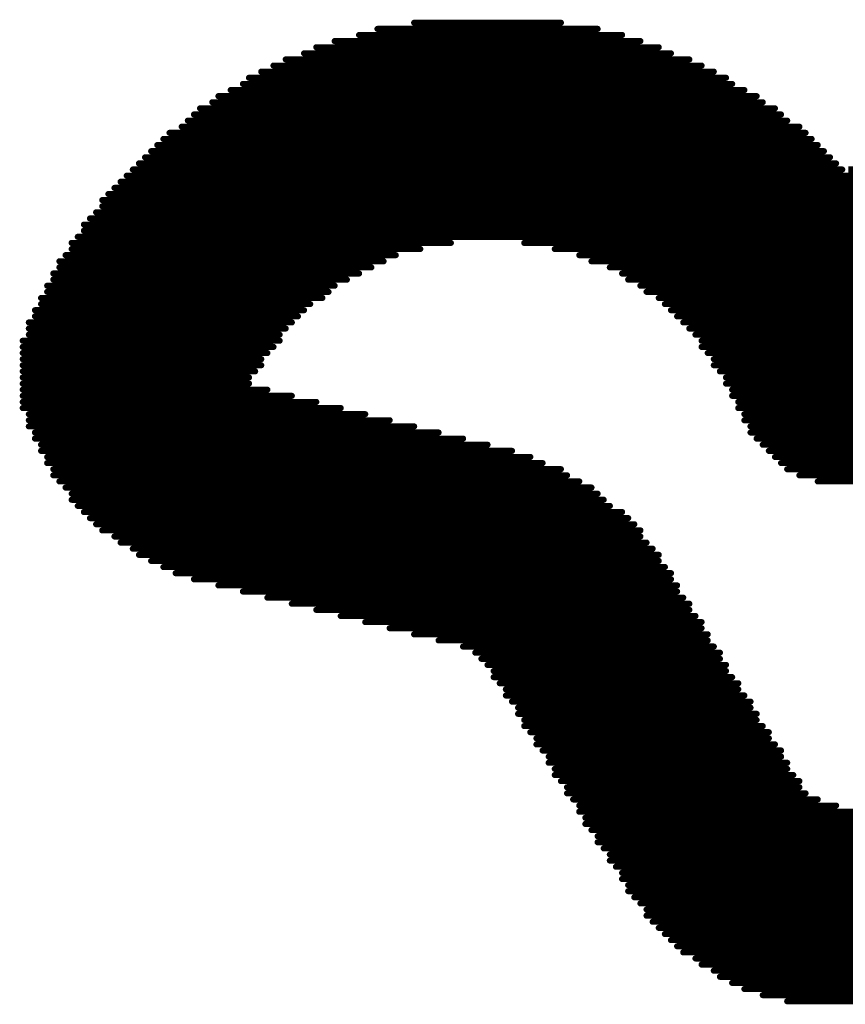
# Model space of a CAD drawing. Header units: millimetres. Extents: x -47 to 199, y -56 to 203.
# Tile 29 of 157: x 144.09 to 147.01, y -51.92 to -48.44. Entities that reach past the tile are written whole.
import ezdxf

# ---------------------------------------------------------------- set-up
doc = ezdxf.new("R2010")
doc.units = ezdxf.units.MM
doc.header["$LTSCALE"] = 1.21
doc.header["$MEASUREMENT"] = 0
doc.layers.get('0').update_dxf_attribs({"linetype": 'CONTINUOUS'})
doc.layers.add('TopOverlay', color=2, linetype='CONTINUOUS')

# ---------------------------------------------------------------- blocks, each defined once
blk = doc.blocks.new('LOGO_XH_300MIL_47')
at = {"layer": 'TopOverlay', "const_width": 0.001}
for points in [[(-0.071, 0.05184), (-0.047, 0.05184)], [(-0.08, 0.04984), (-0.037, 0.04984)], [(-0.077, 0.05084), (-0.041, 0.05084)], [(-0.087, 0.04784), (-0.031, 0.04784)], [(-0.084, 0.04884), (-0.034, 0.04884)], [(-0.089, 0.04684), (-0.029, 0.04684)], [(-0.094, 0.04484), (-0.024, 0.04484)], [(-0.092, 0.04584), (-0.026, 0.04584)], [(-0.096, 0.04384), (-0.022, 0.04384)], [(-0.099, 0.04184), (-0.019, 0.04184)], [(-0.098, 0.04284), (-0.02, 0.04284)], [(-0.103, 0.03984), (-0.015, 0.03984)], [(-0.101, 0.04084), (-0.017, 0.04084)], [(-0.104, 0.03884), (-0.014, 0.03884)], [(-0.107, 0.03684), (-0.011, 0.03684)], [(-0.106, 0.03784), (-0.012, 0.03784)], [(-0.108, 0.03584), (-0.01, 0.03584)], [(-0.111, 0.03384), (-0.007, 0.03384)], [(-0.109, 0.03484), (-0.008, 0.03484)], [(-0.113, 0.03184), (-0.005, 0.03184)], [(-0.112, 0.03284), (-0.006, 0.03284)], [(-0.114, 0.03084), (-0.004, 0.03084)], [(-0.116, 0.02884), (-0.002, 0.02884)], [(-0.115, 0.02984), (-0.003, 0.02984)], [(-0.117, 0.02784), (-0.001, 0.02784)], [(0, 0.02784), (0.116, 0.02784)], [(-0.119, 0.02584), (0.118, 0.02584)], [(-0.118, 0.02684), (0.117, 0.02684)], [(-0.121, 0.02384), (0.12, 0.02384)], [(-0.12, 0.02484), (0.119, 0.02484)], [(-0.122, 0.02284), (0.12, 0.02284)], [(-0.123, 0.02084), (0.122, 0.02084)], [(-0.122, 0.02184), (0.121, 0.02184)], [(-0.125, 0.01884), (0.124, 0.01884)], [(-0.124, 0.01984), (0.123, 0.01984)], [(-0.125, 0.01784), (0.124, 0.01784)], [(-0.127, 0.01584), (-0.065, 0.01584)], [(-0.126, 0.01684), (0.125, 0.01684)], [(-0.053, 0.01584), (0.052, 0.01584)], [(-0.127, 0.01484), (-0.07, 0.01484)], [(-0.048, 0.01484), (0.047, 0.01484)], [(-0.129, 0.01284), (-0.076, 0.01284)], [(-0.128, 0.01384), (-0.074, 0.01384)], [(-0.044, 0.01384), (0.043, 0.01384)], [(-0.042, 0.01284), (0.04, 0.01284)], [(-0.13, 0.01084), (-0.08, 0.01084)], [(-0.129, 0.01184), (-0.078, 0.01184)], [(-0.039, 0.01184), (0.038, 0.01184)], [(-0.037, 0.01084), (0.036, 0.01084)], [(-0.13, 0.00984), (-0.082, 0.00984)], [(-0.036, 0.00984), (0.035, 0.00984)], [(-0.131, 0.00884), (-0.084, 0.00884)], [(-0.131, 0.00784), (-0.085, 0.00784)], [(-0.034, 0.00884), (0.033, 0.00884)], [(-0.033, 0.00784), (0.032, 0.00784)], [(-0.132, 0.00684), (-0.086, 0.00684)], [(-0.031, 0.00684), (0.03, 0.00684)], [(-0.133, 0.00484), (-0.089, 0.00484)], [(-0.132, 0.00584), (-0.088, 0.00584)], [(-0.03, 0.00584), (0.029, 0.00584)], [(-0.029, 0.00484), (0.028, 0.00484)], [(-0.134, 0.00284), (-0.091, 0.00284)], [(-0.133, 0.00384), (-0.09, 0.00384)], [(-0.028, 0.00384), (0.027, 0.00384)], [(-0.027, 0.00284), (0.026, 0.00284)], [(-0.134, 0.00184), (-0.092, 0.00184)], [(-0.026, 0.00184), (0.025, 0.00184)], [(-0.135, -0.00016), (-0.093, -0.00016)], [(-0.134, 0.00084), (-0.093, 0.00084)], [(-0.025, 0.00084), (0.024, 0.00084)], [(-0.024, -0.00016), (0.023, -0.00016)], [(-0.135, -0.00116), (-0.094, -0.00116)], [(-0.024, -0.00116), (0.022, -0.00116)], [(-0.135, -0.00216), (-0.095, -0.00216)], [(-0.135, -0.00316), (-0.096, -0.00316)], [(-0.023, -0.00216), (0.022, -0.00216)], [(-0.022, -0.00316), (0.021, -0.00316)], [(-0.135, -0.00416), (-0.096, -0.00416)], [(-0.135, -0.00516), (-0.097, -0.00516)], [(-0.022, -0.00416), (0.02, -0.00416)], [(-0.021, -0.00516), (0.02, -0.00516)], [(-0.135, -0.00616), (-0.098, -0.00616)], [(-0.02, -0.00616), (0.019, -0.00616)], [(-0.135, -0.00716), (-0.098, -0.00716)], [(-0.135, -0.00816), (-0.095, -0.00816)], [(-0.02, -0.00716), (0.019, -0.00716)], [(-0.019, -0.00816), (0.018, -0.00816)], [(-0.135, -0.00916), (-0.091, -0.00916)], [(-0.135, -0.01016), (-0.087, -0.01016)], [(-0.019, -0.00916), (0.018, -0.00916)], [(-0.018, -0.01016), (0.017, -0.01016)], [(-0.135, -0.01116), (-0.083, -0.01116)], [(-0.018, -0.01116), (0.017, -0.01116)], [(-0.134, -0.01216), (-0.079, -0.01216)], [(-0.134, -0.01316), (-0.075, -0.01316)], [(-0.017, -0.01216), (0.016, -0.01216)], [(-0.017, -0.01316), (0.016, -0.01316)], [(-0.134, -0.01416), (-0.071, -0.01416)], [(-0.016, -0.01416), (0.015, -0.01416)], [(-0.133, -0.01516), (-0.067, -0.01516)], [(-0.133, -0.01616), (-0.063, -0.01616)], [(-0.016, -0.01516), (0.015, -0.01516)], [(-0.015, -0.01616), (0.014, -0.01616)], [(-0.132, -0.01716), (-0.059, -0.01716)], [(-0.132, -0.01816), (-0.055, -0.01816)], [(-0.014, -0.01716), (0.013, -0.01716)], [(-0.013, -0.01816), (0.012, -0.01816)], [(-0.131, -0.01916), (-0.052, -0.01916)], [(-0.012, -0.01916), (0.011, -0.01916)], [(-0.131, -0.02016), (-0.05, -0.02016)], [(-0.13, -0.02116), (-0.047, -0.02116)], [(-0.011, -0.02016), (0.01, -0.02016)], [(-0.01, -0.02116), (0.008, -0.02116)], [(-0.13, -0.02216), (-0.046, -0.02216)], [(-0.008, -0.02216), (0.007, -0.02216)], [(-0.129, -0.02316), (-0.044, -0.02316)], [(-0.128, -0.02416), (-0.042, -0.02416)], [(-0.005, -0.02316), (0.004, -0.02316)], [(-0.127, -0.02516), (-0.041, -0.02516)], [(-0.127, -0.02616), (-0.04, -0.02616)], [(-0.126, -0.02716), (-0.039, -0.02716)], [(-0.125, -0.02816), (-0.037, -0.02816)], [(-0.124, -0.02916), (-0.036, -0.02916)], [(-0.123, -0.03016), (-0.035, -0.03016)], [(-0.122, -0.03116), (-0.034, -0.03116)], [(-0.12, -0.03216), (-0.034, -0.03216)], [(-0.119, -0.03316), (-0.033, -0.03316)], [(-0.117, -0.03416), (-0.032, -0.03416)], [(-0.116, -0.03516), (-0.031, -0.03516)], [(-0.114, -0.03616), (-0.031, -0.03616)], [(-0.112, -0.03716), (-0.03, -0.03716)], [(-0.11, -0.03816), (-0.029, -0.03816)], [(-0.107, -0.03916), (-0.029, -0.03916)], [(-0.103, -0.04016), (-0.028, -0.04016)], [(-0.099, -0.04116), (-0.028, -0.04116)], [(-0.095, -0.04216), (-0.027, -0.04216)], [(-0.091, -0.04316), (-0.026, -0.04316)], [(-0.087, -0.04416), (-0.026, -0.04416)], [(-0.083, -0.04516), (-0.025, -0.04516)], [(-0.079, -0.04616), (-0.024, -0.04616)], [(-0.075, -0.04716), (-0.024, -0.04716)], [(-0.071, -0.04816), (-0.023, -0.04816)], [(-0.067, -0.04916), (-0.023, -0.04916)], [(-0.063, -0.05016), (-0.022, -0.05016)], [(-0.061, -0.05116), (-0.021, -0.05116)], [(-0.06, -0.05216), (-0.021, -0.05216)], [(-0.059, -0.05316), (-0.02, -0.05316)], [(-0.058, -0.05416), (-0.02, -0.05416)], [(-0.058, -0.05516), (-0.019, -0.05516)], [(-0.057, -0.05616), (-0.018, -0.05616)], [(-0.056, -0.05716), (-0.018, -0.05716)], [(-0.056, -0.05816), (-0.017, -0.05816)], [(-0.055, -0.05916), (-0.016, -0.05916)], [(-0.054, -0.06016), (-0.016, -0.06016)], [(-0.054, -0.06116), (-0.015, -0.06116)], [(-0.053, -0.06216), (-0.015, -0.06216)], [(-0.053, -0.06316), (-0.014, -0.06316)], [(-0.052, -0.06416), (-0.013, -0.06416)], [(-0.051, -0.06516), (-0.013, -0.06516)], [(-0.051, -0.06616), (-0.012, -0.06616)], [(-0.05, -0.06716), (-0.011, -0.06716)], [(-0.049, -0.06816), (-0.011, -0.06816)], [(-0.049, -0.06916), (-0.01, -0.06916)], [(-0.048, -0.07016), (-0.01, -0.07016)], [(-0.048, -0.07116), (-0.009, -0.07116)], [(-0.047, -0.07216), (-0.008, -0.07216)], [(-0.046, -0.07316), (-0.008, -0.07316)], [(-0.046, -0.07416), (-0.007, -0.07416)], [(-0.045, -0.07516), (-0.005, -0.07516)], [(-0.044, -0.07616), (-0.002, -0.07616)], [(-0.044, -0.07716), (0.043, -0.07716)], [(-0.043, -0.07816), (0.042, -0.07816)], [(-0.043, -0.07916), (0.041, -0.07916)], [(-0.042, -0.08016), (0.041, -0.08016)], [(-0.041, -0.08116), (0.04, -0.08116)], [(-0.041, -0.08216), (0.04, -0.08216)], [(-0.04, -0.08316), (0.039, -0.08316)], [(-0.039, -0.08416), (0.038, -0.08416)], [(-0.039, -0.08516), (0.038, -0.08516)], [(-0.038, -0.08616), (0.037, -0.08616)], [(-0.037, -0.08716), (0.036, -0.08716)], [(-0.037, -0.08816), (0.036, -0.08816)], [(-0.036, -0.08916), (0.035, -0.08916)], [(-0.036, -0.09016), (0.034, -0.09016)], [(-0.035, -0.09116), (0.034, -0.09116)], [(-0.034, -0.09216), (0.033, -0.09216)], [(-0.033, -0.09316), (0.032, -0.09316)], [(-0.033, -0.09416), (0.031, -0.09416)], [(-0.032, -0.09516), (0.031, -0.09516)], [(-0.031, -0.09616), (0.03, -0.09616)], [(-0.03, -0.09716), (0.029, -0.09716)], [(-0.029, -0.09816), (0.028, -0.09816)], [(-0.028, -0.09916), (0.027, -0.09916)], [(-0.027, -0.10016), (0.025, -0.10016)], [(-0.025, -0.10116), (0.024, -0.10116)], [(-0.024, -0.10216), (0.023, -0.10216)], [(-0.022, -0.10316), (0.021, -0.10316)], [(-0.021, -0.10416), (0.019, -0.10416)], [(-0.019, -0.10516), (0.018, -0.10516)], [(-0.017, -0.10616), (0.015, -0.10616)], [(-0.014, -0.10716), (0.013, -0.10716)], [(-0.01, -0.10816), (0.009, -0.10816)]]:
    blk.add_lwpolyline(points, dxfattribs=at)
at = {"layer": 'TopOverlay', "const_width": 0.0005}
for points in [[(-0.07125, 0.05184, 1), (-0.07075, 0.05184, 1)], [(-0.04725, 0.05184, 1), (-0.04675, 0.05184, 1)], [(-0.08025, 0.04984, 1), (-0.07975, 0.04984, 1)], [(-0.07725, 0.05084, 1), (-0.07675, 0.05084, 1)], [(-0.04125, 0.05084, 1), (-0.04075, 0.05084, 1)], [(-0.03725, 0.04984, 1), (-0.03675, 0.04984, 1)], [(-0.08725, 0.04784, 1), (-0.08675, 0.04784, 1)], [(-0.08425, 0.04884, 1), (-0.08375, 0.04884, 1)], [(-0.03425, 0.04884, 1), (-0.03375, 0.04884, 1)], [(-0.03125, 0.04784, 1), (-0.03075, 0.04784, 1)], [(-0.08925, 0.04684, 1), (-0.08875, 0.04684, 1)], [(-0.02925, 0.04684, 1), (-0.02875, 0.04684, 1)], [(-0.09425, 0.04484, 1), (-0.09375, 0.04484, 1)], [(-0.09225, 0.04584, 1), (-0.09175, 0.04584, 1)], [(-0.02625, 0.04584, 1), (-0.02575, 0.04584, 1)], [(-0.02425, 0.04484, 1), (-0.02375, 0.04484, 1)], [(-0.09625, 0.04384, 1), (-0.09575, 0.04384, 1)], [(-0.02225, 0.04384, 1), (-0.02175, 0.04384, 1)], [(-0.09925, 0.04184, 1), (-0.09875, 0.04184, 1)], [(-0.09825, 0.04284, 1), (-0.09775, 0.04284, 1)], [(-0.02025, 0.04284, 1), (-0.01975, 0.04284, 1)], [(-0.01925, 0.04184, 1), (-0.01875, 0.04184, 1)], [(-0.10325, 0.03984, 1), (-0.10275, 0.03984, 1)], [(-0.10125, 0.04084, 1), (-0.10075, 0.04084, 1)], [(-0.01725, 0.04084, 1), (-0.01675, 0.04084, 1)], [(-0.01525, 0.03984, 1), (-0.01475, 0.03984, 1)], [(-0.10425, 0.03884, 1), (-0.10375, 0.03884, 1)], [(-0.01425, 0.03884, 1), (-0.01375, 0.03884, 1)], [(-0.10725, 0.03684, 1), (-0.10675, 0.03684, 1)], [(-0.10625, 0.03784, 1), (-0.10575, 0.03784, 1)], [(-0.01225, 0.03784, 1), (-0.01175, 0.03784, 1)], [(-0.01125, 0.03684, 1), (-0.01075, 0.03684, 1)], [(-0.10825, 0.03584, 1), (-0.10775, 0.03584, 1)], [(-0.01025, 0.03584, 1), (-0.00975, 0.03584, 1)], [(-0.11125, 0.03384, 1), (-0.11075, 0.03384, 1)], [(-0.10925, 0.03484, 1), (-0.10875, 0.03484, 1)], [(-0.00825, 0.03484, 1), (-0.00775, 0.03484, 1)], [(-0.00725, 0.03384, 1), (-0.00675, 0.03384, 1)], [(-0.11325, 0.03184, 1), (-0.11275, 0.03184, 1)], [(-0.11225, 0.03284, 1), (-0.11175, 0.03284, 1)], [(-0.00625, 0.03284, 1), (-0.00575, 0.03284, 1)], [(-0.00525, 0.03184, 1), (-0.00475, 0.03184, 1)], [(-0.11425, 0.03084, 1), (-0.11375, 0.03084, 1)], [(-0.00425, 0.03084, 1), (-0.00375, 0.03084, 1)], [(-0.11625, 0.02884, 1), (-0.11575, 0.02884, 1)], [(-0.11525, 0.02984, 1), (-0.11475, 0.02984, 1)], [(-0.00325, 0.02984, 1), (-0.00275, 0.02984, 1)], [(-0.00225, 0.02884, 1), (-0.00175, 0.02884, 1)], [(-0.11725, 0.02784, 1), (-0.11675, 0.02784, 1)], [(-0.00125, 0.02784, 1), (-0.00075, 0.02784, 1)], [(-0.11925, 0.02584, 1), (-0.11875, 0.02584, 1)], [(-0.11825, 0.02684, 1), (-0.11775, 0.02684, 1)], [(-0.12125, 0.02384, 1), (-0.12075, 0.02384, 1)], [(-0.12025, 0.02484, 1), (-0.11975, 0.02484, 1)], [(-0.12225, 0.02284, 1), (-0.12175, 0.02284, 1)], [(-0.12325, 0.02084, 1), (-0.12275, 0.02084, 1)], [(-0.12225, 0.02184, 1), (-0.12175, 0.02184, 1)], [(-0.12525, 0.01884, 1), (-0.12475, 0.01884, 1)], [(-0.12425, 0.01984, 1), (-0.12375, 0.01984, 1)], [(-0.12525, 0.01784, 1), (-0.12475, 0.01784, 1)], [(-0.12725, 0.01584, 1), (-0.12675, 0.01584, 1)], [(-0.12625, 0.01684, 1), (-0.12575, 0.01684, 1)], [(-0.06525, 0.01584, 1), (-0.06475, 0.01584, 1)], [(-0.05325, 0.01584, 1), (-0.05275, 0.01584, 1)], [(-0.12725, 0.01484, 1), (-0.12675, 0.01484, 1)], [(-0.07025, 0.01484, 1), (-0.06975, 0.01484, 1)], [(-0.04825, 0.01484, 1), (-0.04775, 0.01484, 1)], [(-0.12925, 0.01284, 1), (-0.12875, 0.01284, 1)], [(-0.12825, 0.01384, 1), (-0.12775, 0.01384, 1)], [(-0.07625, 0.01284, 1), (-0.07575, 0.01284, 1)], [(-0.07425, 0.01384, 1), (-0.07375, 0.01384, 1)], [(-0.04425, 0.01384, 1), (-0.04375, 0.01384, 1)], [(-0.04225, 0.01284, 1), (-0.04175, 0.01284, 1)], [(-0.13025, 0.01084, 1), (-0.12975, 0.01084, 1)], [(-0.12925, 0.01184, 1), (-0.12875, 0.01184, 1)], [(-0.08025, 0.01084, 1), (-0.07975, 0.01084, 1)], [(-0.07825, 0.01184, 1), (-0.07775, 0.01184, 1)], [(-0.03925, 0.01184, 1), (-0.03875, 0.01184, 1)], [(-0.03725, 0.01084, 1), (-0.03675, 0.01084, 1)], [(-0.13025, 0.00984, 1), (-0.12975, 0.00984, 1)], [(-0.08225, 0.00984, 1), (-0.08175, 0.00984, 1)], [(-0.03625, 0.00984, 1), (-0.03575, 0.00984, 1)], [(-0.13125, 0.00884, 1), (-0.13075, 0.00884, 1)], [(-0.13125, 0.00784, 1), (-0.13075, 0.00784, 1)], [(-0.08525, 0.00784, 1), (-0.08475, 0.00784, 1)], [(-0.08425, 0.00884, 1), (-0.08375, 0.00884, 1)], [(-0.03425, 0.00884, 1), (-0.03375, 0.00884, 1)], [(-0.03325, 0.00784, 1), (-0.03275, 0.00784, 1)], [(-0.13225, 0.00684, 1), (-0.13175, 0.00684, 1)], [(-0.08625, 0.00684, 1), (-0.08575, 0.00684, 1)], [(-0.03125, 0.00684, 1), (-0.03075, 0.00684, 1)], [(-0.13325, 0.00484, 1), (-0.13275, 0.00484, 1)], [(-0.13225, 0.00584, 1), (-0.13175, 0.00584, 1)], [(-0.08925, 0.00484, 1), (-0.08875, 0.00484, 1)], [(-0.08825, 0.00584, 1), (-0.08775, 0.00584, 1)], [(-0.03025, 0.00584, 1), (-0.02975, 0.00584, 1)], [(-0.02925, 0.00484, 1), (-0.02875, 0.00484, 1)], [(-0.13425, 0.00284, 1), (-0.13375, 0.00284, 1)], [(-0.13325, 0.00384, 1), (-0.13275, 0.00384, 1)], [(-0.09125, 0.00284, 1), (-0.09075, 0.00284, 1)], [(-0.09025, 0.00384, 1), (-0.08975, 0.00384, 1)], [(-0.02825, 0.00384, 1), (-0.02775, 0.00384, 1)], [(-0.02725, 0.00284, 1), (-0.02675, 0.00284, 1)], [(-0.13425, 0.00184, 1), (-0.13375, 0.00184, 1)], [(-0.09225, 0.00184, 1), (-0.09175, 0.00184, 1)], [(-0.02625, 0.00184, 1), (-0.02575, 0.00184, 1)], [(-0.13525, -0.00016, 1), (-0.13475, -0.00016, 1)], [(-0.13425, 0.00084, 1), (-0.13375, 0.00084, 1)], [(-0.09325, 0.00084, 1), (-0.09275, 0.00084, 1)], [(-0.09325, -0.00016, 1), (-0.09275, -0.00016, 1)], [(-0.02525, 0.00084, 1), (-0.02475, 0.00084, 1)], [(-0.02425, -0.00016, 1), (-0.02375, -0.00016, 1)], [(-0.13525, -0.00116, 1), (-0.13475, -0.00116, 1)], [(-0.09425, -0.00116, 1), (-0.09375, -0.00116, 1)], [(-0.02425, -0.00116, 1), (-0.02375, -0.00116, 1)], [(-0.13525, -0.00216, 1), (-0.13475, -0.00216, 1)], [(-0.13525, -0.00316, 1), (-0.13475, -0.00316, 1)], [(-0.09625, -0.00316, 1), (-0.09575, -0.00316, 1)], [(-0.09525, -0.00216, 1), (-0.09475, -0.00216, 1)], [(-0.02325, -0.00216, 1), (-0.02275, -0.00216, 1)], [(-0.02225, -0.00316, 1), (-0.02175, -0.00316, 1)], [(-0.13525, -0.00416, 1), (-0.13475, -0.00416, 1)], [(-0.13525, -0.00516, 1), (-0.13475, -0.00516, 1)], [(-0.09725, -0.00516, 1), (-0.09675, -0.00516, 1)], [(-0.09625, -0.00416, 1), (-0.09575, -0.00416, 1)], [(-0.02225, -0.00416, 1), (-0.02175, -0.00416, 1)], [(-0.02125, -0.00516, 1), (-0.02075, -0.00516, 1)], [(-0.13525, -0.00616, 1), (-0.13475, -0.00616, 1)], [(-0.09825, -0.00616, 1), (-0.09775, -0.00616, 1)], [(-0.02025, -0.00616, 1), (-0.01975, -0.00616, 1)], [(-0.13525, -0.00716, 1), (-0.13475, -0.00716, 1)], [(-0.13525, -0.00816, 1), (-0.13475, -0.00816, 1)], [(-0.09825, -0.00716, 1), (-0.09775, -0.00716, 1)], [(-0.09525, -0.00816, 1), (-0.09475, -0.00816, 1)], [(-0.02025, -0.00716, 1), (-0.01975, -0.00716, 1)], [(-0.01925, -0.00816, 1), (-0.01875, -0.00816, 1)], [(-0.13525, -0.00916, 1), (-0.13475, -0.00916, 1)], [(-0.13525, -0.01016, 1), (-0.13475, -0.01016, 1)], [(-0.09125, -0.00916, 1), (-0.09075, -0.00916, 1)], [(-0.08725, -0.01016, 1), (-0.08675, -0.01016, 1)], [(-0.01925, -0.00916, 1), (-0.01875, -0.00916, 1)], [(-0.01825, -0.01016, 1), (-0.01775, -0.01016, 1)], [(-0.13525, -0.01116, 1), (-0.13475, -0.01116, 1)], [(-0.08325, -0.01116, 1), (-0.08275, -0.01116, 1)], [(-0.01825, -0.01116, 1), (-0.01775, -0.01116, 1)], [(-0.13425, -0.01216, 1), (-0.13375, -0.01216, 1)], [(-0.13425, -0.01316, 1), (-0.13375, -0.01316, 1)], [(-0.07925, -0.01216, 1), (-0.07875, -0.01216, 1)], [(-0.07525, -0.01316, 1), (-0.07475, -0.01316, 1)], [(-0.01725, -0.01216, 1), (-0.01675, -0.01216, 1)], [(-0.01725, -0.01316, 1), (-0.01675, -0.01316, 1)], [(-0.13425, -0.01416, 1), (-0.13375, -0.01416, 1)], [(-0.07125, -0.01416, 1), (-0.07075, -0.01416, 1)], [(-0.01625, -0.01416, 1), (-0.01575, -0.01416, 1)], [(-0.13325, -0.01516, 1), (-0.13275, -0.01516, 1)], [(-0.13325, -0.01616, 1), (-0.13275, -0.01616, 1)], [(-0.06725, -0.01516, 1), (-0.06675, -0.01516, 1)], [(-0.06325, -0.01616, 1), (-0.06275, -0.01616, 1)], [(-0.01625, -0.01516, 1), (-0.01575, -0.01516, 1)], [(-0.01525, -0.01616, 1), (-0.01475, -0.01616, 1)], [(-0.13225, -0.01716, 1), (-0.13175, -0.01716, 1)], [(-0.13225, -0.01816, 1), (-0.13175, -0.01816, 1)], [(-0.05925, -0.01716, 1), (-0.05875, -0.01716, 1)], [(-0.05525, -0.01816, 1), (-0.05475, -0.01816, 1)], [(-0.01425, -0.01716, 1), (-0.01375, -0.01716, 1)], [(-0.01325, -0.01816, 1), (-0.01275, -0.01816, 1)], [(-0.13125, -0.01916, 1), (-0.13075, -0.01916, 1)], [(-0.05225, -0.01916, 1), (-0.05175, -0.01916, 1)], [(-0.01225, -0.01916, 1), (-0.01175, -0.01916, 1)], [(-0.13125, -0.02016, 1), (-0.13075, -0.02016, 1)], [(-0.13025, -0.02116, 1), (-0.12975, -0.02116, 1)], [(-0.05025, -0.02016, 1), (-0.04975, -0.02016, 1)], [(-0.04725, -0.02116, 1), (-0.04675, -0.02116, 1)], [(-0.01125, -0.02016, 1), (-0.01075, -0.02016, 1)], [(-0.01025, -0.02116, 1), (-0.00975, -0.02116, 1)], [(-0.13025, -0.02216, 1), (-0.12975, -0.02216, 1)], [(-0.04625, -0.02216, 1), (-0.04575, -0.02216, 1)], [(-0.00825, -0.02216, 1), (-0.00775, -0.02216, 1)], [(-0.12925, -0.02316, 1), (-0.12875, -0.02316, 1)], [(-0.12825, -0.02416, 1), (-0.12775, -0.02416, 1)], [(-0.04425, -0.02316, 1), (-0.04375, -0.02316, 1)], [(-0.04225, -0.02416, 1), (-0.04175, -0.02416, 1)], [(-0.00525, -0.02316, 1), (-0.00475, -0.02316, 1)], [(-0.12725, -0.02516, 1), (-0.12675, -0.02516, 1)], [(-0.12725, -0.02616, 1), (-0.12675, -0.02616, 1)], [(-0.04125, -0.02516, 1), (-0.04075, -0.02516, 1)], [(-0.04025, -0.02616, 1), (-0.03975, -0.02616, 1)], [(-0.12625, -0.02716, 1), (-0.12575, -0.02716, 1)], [(-0.03925, -0.02716, 1), (-0.03875, -0.02716, 1)], [(-0.12525, -0.02816, 1), (-0.12475, -0.02816, 1)], [(-0.12425, -0.02916, 1), (-0.12375, -0.02916, 1)], [(-0.03725, -0.02816, 1), (-0.03675, -0.02816, 1)], [(-0.03625, -0.02916, 1), (-0.03575, -0.02916, 1)], [(-0.12325, -0.03016, 1), (-0.12275, -0.03016, 1)], [(-0.03525, -0.03016, 1), (-0.03475, -0.03016, 1)], [(-0.12225, -0.03116, 1), (-0.12175, -0.03116, 1)], [(-0.12025, -0.03216, 1), (-0.11975, -0.03216, 1)], [(-0.03425, -0.03116, 1), (-0.03375, -0.03116, 1)], [(-0.03425, -0.03216, 1), (-0.03375, -0.03216, 1)], [(-0.11925, -0.03316, 1), (-0.11875, -0.03316, 1)], [(-0.11725, -0.03416, 1), (-0.11675, -0.03416, 1)], [(-0.03325, -0.03316, 1), (-0.03275, -0.03316, 1)], [(-0.03225, -0.03416, 1), (-0.03175, -0.03416, 1)], [(-0.11625, -0.03516, 1), (-0.11575, -0.03516, 1)], [(-0.03125, -0.03516, 1), (-0.03075, -0.03516, 1)], [(-0.11425, -0.03616, 1), (-0.11375, -0.03616, 1)], [(-0.11225, -0.03716, 1), (-0.11175, -0.03716, 1)], [(-0.03125, -0.03616, 1), (-0.03075, -0.03616, 1)], [(-0.03025, -0.03716, 1), (-0.02975, -0.03716, 1)], [(-0.11025, -0.03816, 1), (-0.10975, -0.03816, 1)], [(-0.02925, -0.03816, 1), (-0.02875, -0.03816, 1)], [(-0.10725, -0.03916, 1), (-0.10675, -0.03916, 1)], [(-0.10325, -0.04016, 1), (-0.10275, -0.04016, 1)], [(-0.02925, -0.03916, 1), (-0.02875, -0.03916, 1)], [(-0.02825, -0.04016, 1), (-0.02775, -0.04016, 1)], [(-0.09925, -0.04116, 1), (-0.09875, -0.04116, 1)], [(-0.09525, -0.04216, 1), (-0.09475, -0.04216, 1)], [(-0.02825, -0.04116, 1), (-0.02775, -0.04116, 1)], [(-0.02725, -0.04216, 1), (-0.02675, -0.04216, 1)], [(-0.09125, -0.04316, 1), (-0.09075, -0.04316, 1)], [(-0.02625, -0.04316, 1), (-0.02575, -0.04316, 1)], [(-0.08725, -0.04416, 1), (-0.08675, -0.04416, 1)], [(-0.08325, -0.04516, 1), (-0.08275, -0.04516, 1)], [(-0.02625, -0.04416, 1), (-0.02575, -0.04416, 1)], [(-0.02525, -0.04516, 1), (-0.02475, -0.04516, 1)], [(-0.07925, -0.04616, 1), (-0.07875, -0.04616, 1)], [(-0.07525, -0.04716, 1), (-0.07475, -0.04716, 1)], [(-0.02425, -0.04616, 1), (-0.02375, -0.04616, 1)], [(-0.02425, -0.04716, 1), (-0.02375, -0.04716, 1)], [(-0.07125, -0.04816, 1), (-0.07075, -0.04816, 1)], [(-0.02325, -0.04816, 1), (-0.02275, -0.04816, 1)], [(-0.06725, -0.04916, 1), (-0.06675, -0.04916, 1)], [(-0.06325, -0.05016, 1), (-0.06275, -0.05016, 1)], [(-0.02325, -0.04916, 1), (-0.02275, -0.04916, 1)], [(-0.02225, -0.05016, 1), (-0.02175, -0.05016, 1)], [(-0.06125, -0.05116, 1), (-0.06075, -0.05116, 1)], [(-0.02125, -0.05116, 1), (-0.02075, -0.05116, 1)], [(-0.06025, -0.05216, 1), (-0.05975, -0.05216, 1)], [(-0.05925, -0.05316, 1), (-0.05875, -0.05316, 1)], [(-0.02125, -0.05216, 1), (-0.02075, -0.05216, 1)], [(-0.02025, -0.05316, 1), (-0.01975, -0.05316, 1)], [(-0.05825, -0.05416, 1), (-0.05775, -0.05416, 1)], [(-0.05825, -0.05516, 1), (-0.05775, -0.05516, 1)], [(-0.02025, -0.05416, 1), (-0.01975, -0.05416, 1)], [(-0.01925, -0.05516, 1), (-0.01875, -0.05516, 1)], [(-0.05725, -0.05616, 1), (-0.05675, -0.05616, 1)], [(-0.01825, -0.05616, 1), (-0.01775, -0.05616, 1)], [(-0.05625, -0.05716, 1), (-0.05575, -0.05716, 1)], [(-0.05625, -0.05816, 1), (-0.05575, -0.05816, 1)], [(-0.01825, -0.05716, 1), (-0.01775, -0.05716, 1)], [(-0.01725, -0.05816, 1), (-0.01675, -0.05816, 1)], [(-0.05525, -0.05916, 1), (-0.05475, -0.05916, 1)], [(-0.01625, -0.05916, 1), (-0.01575, -0.05916, 1)], [(-0.05425, -0.06016, 1), (-0.05375, -0.06016, 1)], [(-0.05425, -0.06116, 1), (-0.05375, -0.06116, 1)], [(-0.01625, -0.06016, 1), (-0.01575, -0.06016, 1)], [(-0.01525, -0.06116, 1), (-0.01475, -0.06116, 1)], [(-0.05325, -0.06216, 1), (-0.05275, -0.06216, 1)], [(-0.05325, -0.06316, 1), (-0.05275, -0.06316, 1)], [(-0.01525, -0.06216, 1), (-0.01475, -0.06216, 1)], [(-0.01425, -0.06316, 1), (-0.01375, -0.06316, 1)], [(-0.05225, -0.06416, 1), (-0.05175, -0.06416, 1)], [(-0.01325, -0.06416, 1), (-0.01275, -0.06416, 1)], [(-0.05125, -0.06516, 1), (-0.05075, -0.06516, 1)], [(-0.05125, -0.06616, 1), (-0.05075, -0.06616, 1)], [(-0.01325, -0.06516, 1), (-0.01275, -0.06516, 1)], [(-0.01225, -0.06616, 1), (-0.01175, -0.06616, 1)], [(-0.05025, -0.06716, 1), (-0.04975, -0.06716, 1)], [(-0.01125, -0.06716, 1), (-0.01075, -0.06716, 1)], [(-0.04925, -0.06816, 1), (-0.04875, -0.06816, 1)], [(-0.04925, -0.06916, 1), (-0.04875, -0.06916, 1)], [(-0.01125, -0.06816, 1), (-0.01075, -0.06816, 1)], [(-0.01025, -0.06916, 1), (-0.00975, -0.06916, 1)], [(-0.04825, -0.07016, 1), (-0.04775, -0.07016, 1)], [(-0.04825, -0.07116, 1), (-0.04775, -0.07116, 1)], [(-0.01025, -0.07016, 1), (-0.00975, -0.07016, 1)], [(-0.00925, -0.07116, 1), (-0.00875, -0.07116, 1)], [(-0.04725, -0.07216, 1), (-0.04675, -0.07216, 1)], [(-0.00825, -0.07216, 1), (-0.00775, -0.07216, 1)], [(-0.04625, -0.07316, 1), (-0.04575, -0.07316, 1)], [(-0.04625, -0.07416, 1), (-0.04575, -0.07416, 1)], [(-0.00825, -0.07316, 1), (-0.00775, -0.07316, 1)], [(-0.00725, -0.07416, 1), (-0.00675, -0.07416, 1)], [(-0.04525, -0.07516, 1), (-0.04475, -0.07516, 1)], [(-0.04425, -0.07616, 1), (-0.04375, -0.07616, 1)], [(-0.00525, -0.07516, 1), (-0.00475, -0.07516, 1)], [(-0.00225, -0.07616, 1), (-0.00175, -0.07616, 1)], [(-0.04425, -0.07716, 1), (-0.04375, -0.07716, 1)], [(-0.04325, -0.07816, 1), (-0.04275, -0.07816, 1)], [(-0.04325, -0.07916, 1), (-0.04275, -0.07916, 1)], [(-0.04225, -0.08016, 1), (-0.04175, -0.08016, 1)], [(-0.04125, -0.08116, 1), (-0.04075, -0.08116, 1)], [(-0.04125, -0.08216, 1), (-0.04075, -0.08216, 1)], [(-0.04025, -0.08316, 1), (-0.03975, -0.08316, 1)], [(-0.03925, -0.08416, 1), (-0.03875, -0.08416, 1)], [(-0.03925, -0.08516, 1), (-0.03875, -0.08516, 1)], [(-0.03825, -0.08616, 1), (-0.03775, -0.08616, 1)], [(-0.03725, -0.08716, 1), (-0.03675, -0.08716, 1)], [(-0.03725, -0.08816, 1), (-0.03675, -0.08816, 1)], [(-0.03625, -0.08916, 1), (-0.03575, -0.08916, 1)], [(-0.03625, -0.09016, 1), (-0.03575, -0.09016, 1)], [(-0.03525, -0.09116, 1), (-0.03475, -0.09116, 1)], [(-0.03425, -0.09216, 1), (-0.03375, -0.09216, 1)], [(-0.03325, -0.09316, 1), (-0.03275, -0.09316, 1)], [(-0.03325, -0.09416, 1), (-0.03275, -0.09416, 1)], [(-0.03225, -0.09516, 1), (-0.03175, -0.09516, 1)], [(-0.03125, -0.09616, 1), (-0.03075, -0.09616, 1)], [(-0.03025, -0.09716, 1), (-0.02975, -0.09716, 1)], [(-0.02925, -0.09816, 1), (-0.02875, -0.09816, 1)], [(-0.02825, -0.09916, 1), (-0.02775, -0.09916, 1)], [(-0.02725, -0.10016, 1), (-0.02675, -0.10016, 1)], [(-0.02525, -0.10116, 1), (-0.02475, -0.10116, 1)], [(-0.02425, -0.10216, 1), (-0.02375, -0.10216, 1)], [(-0.02225, -0.10316, 1), (-0.02175, -0.10316, 1)], [(-0.02125, -0.10416, 1), (-0.02075, -0.10416, 1)], [(-0.01925, -0.10516, 1), (-0.01875, -0.10516, 1)], [(-0.01725, -0.10616, 1), (-0.01675, -0.10616, 1)], [(-0.01425, -0.10716, 1), (-0.01375, -0.10716, 1)], [(-0.01025, -0.10816, 1), (-0.00975, -0.10816, 1)]]:
    blk.add_lwpolyline(points, format="xyb", close=True, dxfattribs=at)

msp = doc.modelspace()

# ---------------------------------------------------------------- block references
at = {"xscale": 21.59, "yscale": 21.59, "zscale": 21.59}
msp.add_blockref('LOGO_XH_300MIL_47', (147.0176, -49.5692), dxfattribs=at)

doc.saveas('drawing.dxf')
